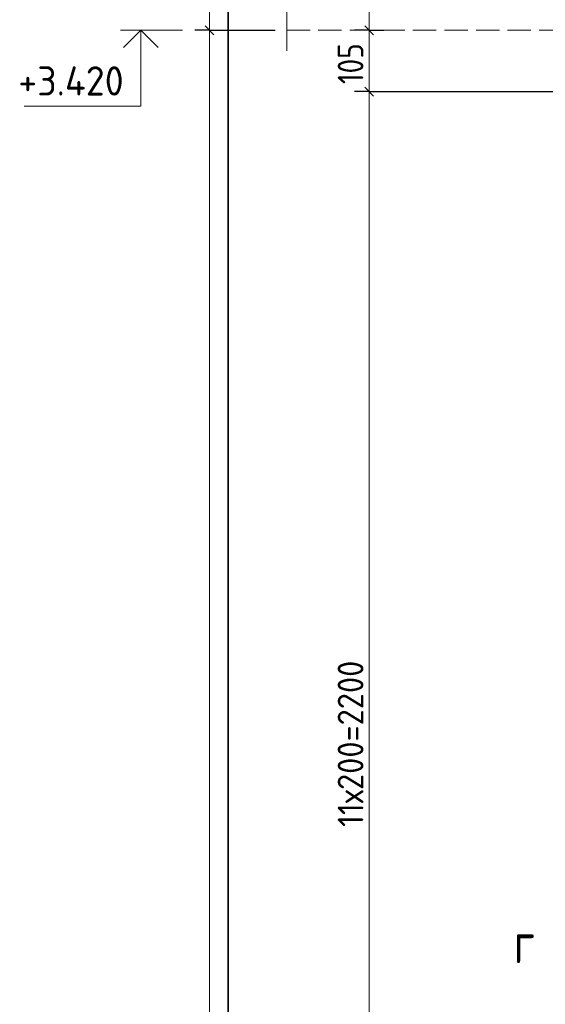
# Model space of a CAD drawing. Header units: millimetres. Extents: x 0 to 42000, y 0 to 29700.
# Tile 10 of 18: x 13450 to 17947, y 15616 to 24042. Entities that reach past the tile are written whole.
import ezdxf

# ---------------------------------------------------------------- set-up
doc = ezdxf.new("R2010")
doc.units = ezdxf.units.MM
doc.linetypes.add('______2', pattern=[270, 200, -70])
for name, color, linetype, lineweight in [('Standard', 7, 'Continuous', 25), ('ЖБ Перекрытие верхний уровень', 7, 'Continuous', 18), ('Примечания', 7, 'Continuous', 13), ('Размерная линия_ общее', 7, 'Continuous', 13), ('Узлы символ', 7, 'Continuous', 25)]:
    doc.layers.add(name, color=color, linetype=linetype, lineweight=lineweight)
doc.styles.add('ISOCPEUR', font='txt')

msp = doc.modelspace()

# ---------------------------------------------------------------- linework, layer by layer
at = {"layer": 'Standard', "color": 254, "linetype": 'Continuous', "lineweight": 35, "true_color": 0xc4c4ff, "transparency": 33554687}
msp.add_line((15234.5, 29200), (15234.5, 2051.3), dxfattribs=at)
at = {"layer": 'Standard', "color": 7, "linetype": 'Continuous', "lineweight": 13, "transparency": 33554687}
msp.add_line((14843.2, 23951.3), (14313.2, 23951.3), dxfattribs=at)
msp.add_lwpolyline([(14487.5, 23951.3), (14487.5, 23301.3), (13487.5, 23301.3)], dxfattribs=at)
at = {"layer": 'Standard', "color": 7, "linetype": 'Continuous', "lineweight": 35, "transparency": 33554687}
msp.add_lwpolyline([(14636, 23802.8), (14487.5, 23951.3), (14339, 23802.8)], dxfattribs=at)
at = {"layer": 'ЖБ Перекрытие верхний уровень', "color": 7, "linetype": '______2', "lineweight": 18, "transparency": 33554687}
msp.add_line((15734.5, 23951.3), (18484.5, 23951.3), dxfattribs=at)
at = {"layer": 'Примечания', "color": 7, "linetype": 'Continuous', "lineweight": 13, "transparency": 33554687}
for p in [(15734.5, 24410.8), (15734.5, 23776.3)]:
    msp.add_line(p, (15734.5, 23776.3), dxfattribs=at)
at = {"layer": 'Размерная линия_ общее', "color": 7, "linetype": 'Continuous', "lineweight": 13, "transparency": 33554687}
for p, q in [((15074, 24951.3), (15074, 23951.3)), ((16440.8, 23951.3), (16440.8, 24576.3)), ((15074, 23951.3), (15074, 6051.3)), ((16440.8, 23426.3), (16440.8, 23951.3)), ((16440.8, 12426.3), (16440.8, 23426.3))]:
    msp.add_line(p, q, dxfattribs=at)
at = {"layer": 'Размерная линия_ общее', "color": 253, "linetype": 'Continuous', "lineweight": -3, "true_color": 0xa0a0a0, "transparency": 33554687}
for p, q in [((15074, 23951.3), (14949, 23951.3)), ((15074, 23951.3), (15199, 23951.3)), ((15074, 23951.3), (15634.5, 23951.3)), ((16440.8, 23951.3), (16315.8, 23951.3)), ((16440.8, 23951.3), (16565.8, 23951.3)), ((16440.8, 23951.3), (16515.4, 23951.3)), ((16440.8, 23426.3), (16315.8, 23426.3)), ((16440.8, 23426.3), (16565.8, 23426.3)), ((16440.8, 23426.3), (18544.5, 23426.3))]:
    msp.add_line(p, q, dxfattribs=at)
at = {"layer": 'Размерная линия_ общее', "color": 7, "linetype": 'Continuous', "lineweight": 25, "transparency": 33554687}
for p, q in [((15036.5, 23988.8), (15111.5, 23913.8)), ((16478.3, 23913.8), (16403.3, 23988.8)), ((16478.3, 23388.8), (16403.3, 23463.8))]:
    msp.add_line(p, q, dxfattribs=at)

# ---------------------------------------------------------------- texts
at = {"layer": 'Standard', "color": 7, "linetype": 'Continuous', "lineweight": 25, "transparency": 33554687, "insert": (13437.5, 23392.9), "char_height": 250, "width": 1093.074, "attachment_point": 7, "style": 'ISOCPEUR'}
msp.add_mtext('\\W0.95;+3.420', dxfattribs=at)
at = {"layer": 'Размерная линия_ общее', "color": 7, "linetype": 'Continuous', "lineweight": 25, "transparency": 33554687, "char_height": 220, "attachment_point": 7, "rotation": 90, "style": 'ISOCPEUR'}
for s, insert, width in [('\\W0.83;105', (16390.8, 23490.8), 508.571), ('\\W0.92;11х200=2200', (16390.8, 17134.3), 1706.477)]:
    msp.add_mtext(s, dxfattribs=dict(at, insert=insert, width=width))
at = {"layer": 'Узлы символ', "color": 7, "linetype": 'Continuous', "lineweight": 35, "transparency": 33554687, "insert": (17677.3, 15969.3), "char_height": 350, "width": 380.8, "attachment_point": 7, "style": 'ISOCPEUR'}
msp.add_mtext('\\W0.78;г', dxfattribs=at)

doc.saveas('drawing.dxf')
